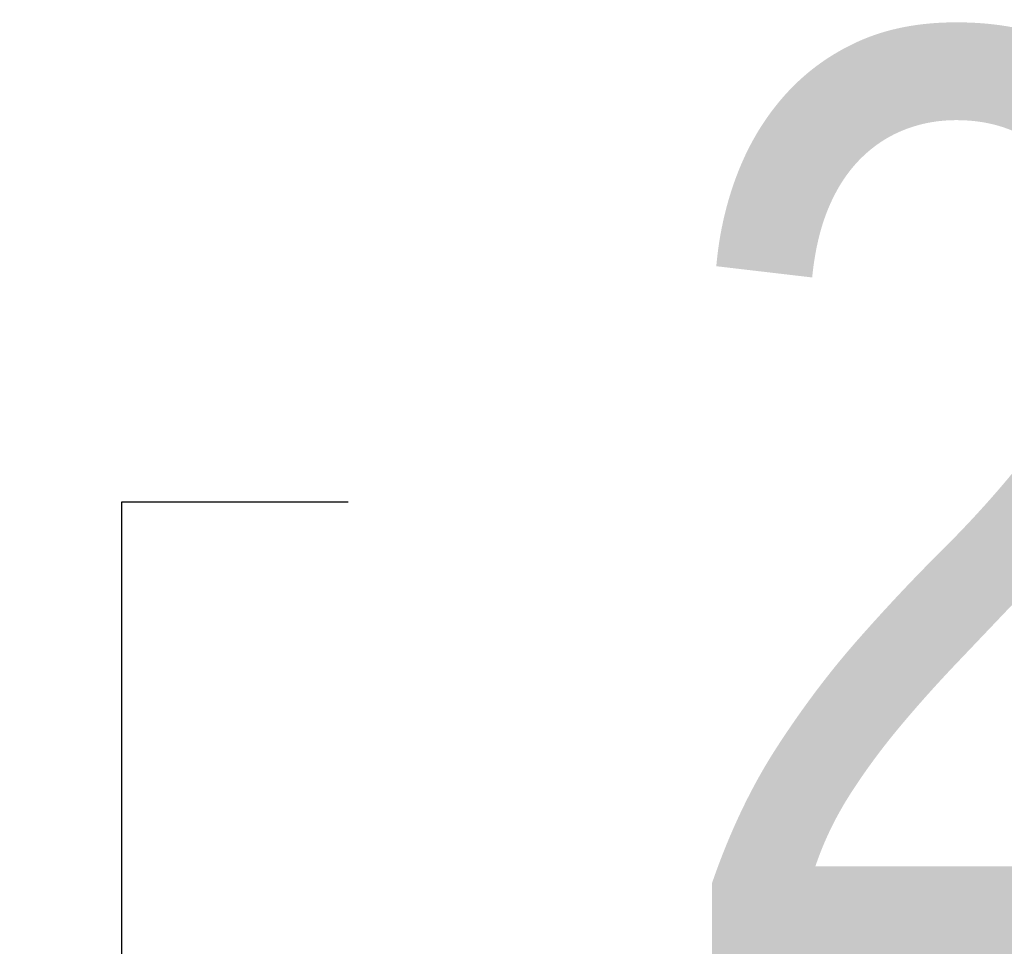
# Model space of a CAD drawing. Header units: centimetres. Extents: x 22052 to 56535, y 76485 to 78519.
# Tile 176 of 235: x 54179 to 54194, y 77913 to 77928. Entities that reach past the tile are written whole.
import ezdxf
from ezdxf import colors
from ezdxf.entities.mleader import LeaderData, LeaderLine
from ezdxf.math import Vec2, Vec3

# ---------------------------------------------------------------- set-up
doc = ezdxf.new("R2010")
doc.units = ezdxf.units.CM
doc.layers.add('IS_Opis', color=250, linetype='Continuous', lineweight=9)
doc.styles.add('styl1', font='ARIALN.TTF')

msp = doc.modelspace()

# ---------------------------------------------------------------- leaders
at = {"layer": 'IS_Opis'}
ml = msp.add_multileader_mtext('Standard', dxfattribs=at)
ml.set_content('2', color=256, style='styl1')
ml.set_leader_properties()
ml.build(insert=Vec2(0, 0))
ml.multileader.update_dxf_attribs({"dogleg_length": 5, "arrow_head_size": 10})
ctx = ml.context
ctx.base_point, ctx.char_height, ctx.arrow_head_size, ctx.landing_gap_size, ctx.plane_origin = Vec3(54183.921, 77920.465), 15, 10, 5, Vec3(54221.526, 77901.881)
notes = []
notes.append((ctx, [(1, (1, 1, 0), (54180.275, 77920.465), (1, 0), 3.647, [(0, [(54180.275, 77899.892)], 0, [])])]))
ctx.mtext.insert, ctx.mtext.flow_direction = Vec3(54188.921, 77927.965), 5
for ctx, leaders in notes:
    for number, flags, end, landing, length, lines in leaders:
        leader = LeaderData()
        leader.index, (leader.has_last_leader_line, leader.has_dogleg_vector, leader.attachment_direction) = number, flags
        leader.last_leader_point, leader.dogleg_vector, leader.dogleg_length = Vec3(end), Vec3(landing), length
        for number, points, colour, breaks in lines:
            line = LeaderLine()
            line.index, line.vertices, line.color, line.breaks = number, Vec3.list(points), colors.encode_raw_color(colour), breaks
            leader.lines.append(line)
        ctx.leaders.append(leader)

doc.saveas('drawing.dxf')
